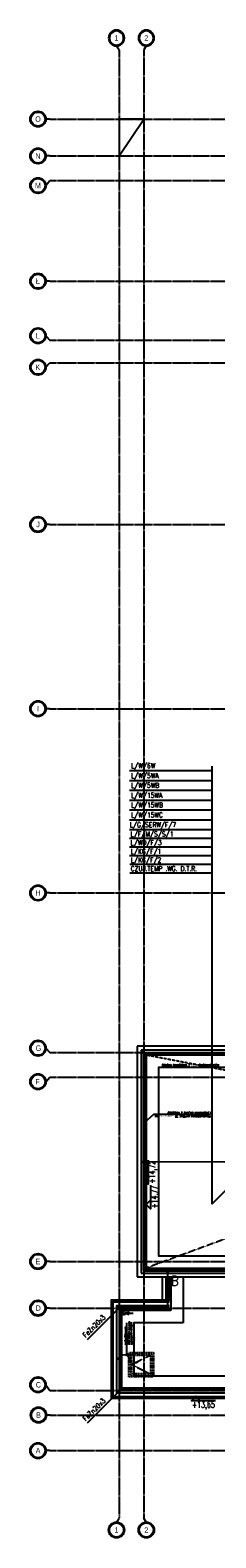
# Model space of a CAD drawing. Extents: x 3880 to 129921, y -116796 to -57711.
# Tile 5 of 110: x 6243 to 6998, y -102686 to -96549. Entities that reach past the tile are written whole.
import ezdxf
from ezdxf.enums import TextEntityAlignment as Align

# ---------------------------------------------------------------- set-up
doc = ezdxf.new("R2010")
doc.units = 0
doc.header["$LTSCALE"] = 2
for name, pattern in [('CENTER', [2, 1.25, -0.25, 0.25, -0.25]), ('DASHED', [0.75, 0.5, -0.25]), ('DASHED2', [0.375, 0.25, -0.125])]:
    doc.linetypes.add(name, pattern=pattern)
doc.layers.get('0').update_dxf_attribs({"color": 101, "linetype": 'CONTINUOUS'})
for name, color, linetype in [('E35', 6, 'CONTINUOUS'), ('E50', 3, 'CONTINUOUS'), ('Ins-went', 141, 'CONTINUOUS'), ('Opis-rzedne', 52, 'CONTINUOUS'), ('Os-osie glowne', 1, 'CENTER'), ('Os-osie-opis', 2, 'CONTINUOUS'), ('Sch-opis', 51, 'CONTINUOUS'), ('W-idok', 9, 'CONTINUOUS'), ('W-idok nad', 5, 'DASHED2')]:
    doc.layers.add(name, color=color, linetype=linetype)
doc.styles.add('dwg_opis duży', font='ARIAL.TTF', dxfattribs={"width": 0.9})
doc.styles.add('dwg_opis podstawowy', font='romans.shx', dxfattribs={"width": 0.9})
doc.styles.add('ROMANS', font='romans', dxfattribs={"width": 0.85})

# ---------------------------------------------------------------- blocks, each defined once
blk = doc.blocks.new('dwg_kota kons 50')
blk.add_hatch(color=256).paths.add_polyline_path([(9, 9), (-9, 9), (0, 0)])
blk.add_lwpolyline([(39.75, 9), (-9, 9), (0, 0), (9, 9)])
at = {"style": 'dwg_opis podstawowy', "width": 0.6}
blk.add_attdef('KOTA_KONS', text='', height=12.75, dxfattribs=at).set_placement((15.375, 8.25), align=Align.BOTTOM_CENTER)
blk = doc.blocks.new('dwg_kota arch 50')
blk.add_lwpolyline([(39.75, 9), (-9, 9), (0, 0), (9, 9)])
at = {"style": 'dwg_opis podstawowy', "width": 0.6}
blk.add_attdef('KOTA_ARCH', text='', height=12.75, dxfattribs=at).set_placement((15.375, 8.25), align=Align.BOTTOM_CENTER)
blk = doc.blocks.new('_opis_osi_liczbowy')
blk.add_hatch(color=256).paths.add_polyline_path([(32, 32), (32, 28.8, -1), (32, -28.8), (32, -32, 1)])
for radius in [32, 28.8]:
    blk.add_circle((32, 0), radius)
at = {"style": 'dwg_opis duży', "width": 0.9}
blk.add_attdef('AXNAMEH', text='', height=22.4, rotation=90, dxfattribs=at).set_placement((32, 0), align=Align.MIDDLE_CENTER)
blk = doc.blocks.new('_opis_osi')
blk.add_hatch(color=256).paths.add_polyline_path([(32, -32), (28.8, -32, -1), (-28.8, -32), (-32, -32, 1)])
for radius in [32, 28.8]:
    blk.add_circle((0, -32), radius)
at = {"style": 'dwg_opis duży', "width": 0.9}
blk.add_attdef('AXNAMEV', text='', height=22.4, rotation=90, dxfattribs=at).set_placement((0, -32), align=Align.MIDDLE_CENTER)
blk = doc.blocks.new('_STRZAŁKA_WENT')
for q in [(-6, -14), (0, -30.2), (6, -14)]:
    blk.add_line((0, 0), q)

msp = doc.modelspace()

# ---------------------------------------------------------------- linework, layer by layer
at = {"layer": 'E35'}
for p, q in [((6604.673, -96911.302), (6604.673, -97061.302)), ((6604.673, -97061.302), (6704.673, -96911.302)), ((6704.673, -96911.302), (6604.673, -96911.302)), ((6981.906, -99564.483), (6647.08, -99564.483)), ((6981.597, -99545.466), (6981.597, -101328.351)), ((8748.391, -99561.557), (6981.597, -101328.351)), ((6981.906, -99604.531), (6647.08, -99604.531)), ((6981.906, -99644.58), (6647.08, -99644.58)), ((6981.906, -99684.629), (6647.08, -99684.629)), ((6981.906, -99724.677), (6647.08, -99724.677)), ((6981.906, -99764.726), (6647.08, -99764.726)), ((6981.906, -99804.775), (6647.08, -99804.775)), ((6981.906, -99839.226), (6647.08, -99839.226)), ((6981.906, -99874.661), (6647.08, -99874.661)), ((6982.216, -99910.097), (6647.39, -99910.097)), ((6982.525, -99945.532), (6647.699, -99945.532)), ((6982.525, -99980.967), (6647.699, -99980.967)), ((6475.505, -101878.648), (6604.673, -101749.48)), ((6475.505, -101878.648), (6604.673, -101749.48)), ((6475.505, -102217.983), (6604.673, -102088.815)), ((6475.505, -102217.983), (6604.673, -102088.815))]:
    msp.add_line(p, q, dxfattribs=at)
at = {"layer": 'E50', "const_width": 7}
for points in [[(6700.923, -100710.956, -1), (6708.423, -100710.956, -1)], [(6700.923, -101155.909, -1), (6708.423, -101155.909, -1)], [(6798.427, -101600.516, -1), (6805.927, -101600.516, -1)], [(6600.923, -101749.286, -1), (6608.423, -101749.286, -1)], [(6798.452, -101749.286, -1), (6805.952, -101749.286, -1)], [(6604.673, -101953.264, -1), (6604.673, -101960.764, -1)], [(6647.289, -101952.593, -1), (6647.289, -101960.093, -1)], [(6600.923, -102088.815, -1), (6608.423, -102088.815, -1)]]:
    msp.add_lwpolyline(points, format="xyb", close=True, dxfattribs=at)
for points in [[(6704.673, -100711.302), (8297.039, -100711.302)], [(6704.673, -101600.516), (6704.673, -100711.302)], [(6704.673, -101155.909), (8297.039, -101155.909)], [(6604.673, -102088.815), (6604.673, -101749.286), (6802.202, -101749.286), (6802.202, -101600.516)], [(8297.039, -101600.516), (6704.673, -101600.516)], [(9204.673, -102086.302), (6604.673, -102086.302)]]:
    msp.add_lwpolyline(points, dxfattribs=at)
msp.add_lwpolyline([(6604.673, -101957.014, -0.71386373), (6646.943, -101956.343, -2.21832926)], format="xyb", dxfattribs=at)
at = {"layer": 'Ins-went', "linetype": 'DASHED'}
msp.add_line((6631.744, -101778.373), (6617.602, -101764.231), dxfattribs=at)
msp.add_circle((6624.673, -101771.302), 7, dxfattribs=at)
at = {"layer": 'Os-osie glowne'}
for points in [[(6604.673, -96630.736), (6604.673, -102606.302)], [(6704.673, -96629.302), (6704.673, -102606.302)], [(6322.673, -96911.302), (18589.673, -96911.302)], [(6322.673, -97061.302), (18589.673, -97061.302)], [(6322.673, -97161.302), (18589.673, -97161.302)], [(6322.673, -97571.302), (18589.673, -97571.302)], [(6322.673, -97811.302), (18589.673, -97811.302)], [(6322.673, -97903.302), (18589.673, -97903.302)], [(6322.673, -98561.302), (18589.673, -98561.302)], [(6322.673, -99311.302), (18589.673, -99311.302)], [(6322.673, -100061.302), (18589.673, -100061.302)], [(6322.673, -100711.302), (18589.673, -100711.302)], [(6322.673, -100811.302), (18589.673, -100811.302)], [(6322.673, -101561.302), (18589.673, -101561.302)], [(6322.673, -101751.302), (18589.673, -101751.302)], [(6322.673, -102086.302), (18589.673, -102086.302)], [(6322.673, -102186.302), (18589.673, -102186.302)], [(6322.673, -102331.302), (18589.673, -102331.302)]]:
    msp.add_lwpolyline(points, dxfattribs=at)
at = {"layer": 'Os-osie-opis'}
for points in [[(6594.013, -96613.302), (6604.673, -96629.302)], [(6715.333, -96613.302), (6704.673, -96629.302)], [(6322.673, -96911.302), (6306.673, -96911.302)], [(6322.673, -97061.302), (6306.673, -97061.302)], [(6306.673, -97181.962), (6322.673, -97161.302)], [(6322.673, -97571.302), (6306.673, -97571.302)], [(6306.673, -97793.142), (6322.673, -97811.302)], [(6306.673, -97921.462), (6322.673, -97903.302)], [(6322.673, -98561.302), (6306.673, -98561.302)], [(6322.673, -99311.302), (6306.673, -99311.302)], [(6322.673, -100061.302), (6306.673, -100061.302)], [(6306.673, -100693.142), (6322.673, -100711.302)], [(6306.673, -100829.462), (6322.673, -100811.302)], [(6322.673, -101561.302), (6306.673, -101561.302)], [(6322.673, -101751.302), (6306.673, -101751.302)], [(6306.673, -102063.142), (6322.673, -102086.302)], [(6324.673, -102186.302), (6308.673, -102186.302)], [(6322.673, -102331.302), (6306.673, -102331.302)], [(6594.013, -102622.302), (6604.673, -102606.302)], [(6715.333, -102622.302), (6704.673, -102606.302)]]:
    msp.add_lwpolyline(points, dxfattribs=at)
at = {"layer": 'Sch-opis'}
for points in [[(6966.835, -100962.792), (6744.862, -100962.792), (6704.673, -100997.713)], [(6634.663, -101810.651), (6634.663, -101939.668), (6666.921, -101939.668)]]:
    msp.add_lwpolyline(points, dxfattribs=at)
at = {"layer": 'W-idok'}
for p, q in [((8320.673, -100685.302), (6678.673, -100685.302)), ((6678.673, -100685.302), (6678.673, -101624.302)), ((6678.673, -101624.302), (8320.673, -101624.302)), ((6694.673, -101608.302), (8304.673, -101608.302)), ((6709.673, -101593.302), (8289.673, -101593.302)), ((6714.673, -101588.302), (8215.673, -101588.302)), ((6779.673, -101624.302), (6779.673, -101719.302)), ((6794.673, -101624.302), (6794.673, -101719.302)), ((6809.673, -101624.302), (6809.673, -101719.302)), ((6814.673, -101624.302), (6814.673, -101761.302))]:
    msp.add_line(p, q, dxfattribs=at)
for points in [[(8304.673, -100701.302), (6694.673, -100701.302)], [(6694.673, -100701.302), (6694.673, -101608.302)], [(8289.673, -100716.302), (6709.673, -100716.302)], [(6709.673, -100716.302), (6709.673, -101593.302)], [(7344.673, -100721.302), (6714.673, -100721.302)], [(6714.673, -100721.302), (6714.673, -101588.302)], [(6864.673, -101624.302), (6864.673, -101811.302)], [(6814.673, -101719.302), (6572.673, -101719.302), (6572.673, -102118.302), (8502.673, -102118.302)], [(6809.673, -101726.302), (6579.673, -101726.302), (6579.673, -102111.302), (8502.673, -102111.302)], [(6809.673, -101741.302), (6594.673, -101741.302), (6594.673, -102096.302), (8502.673, -102096.302)], [(6809.673, -101756.302), (6609.673, -101756.302), (6609.673, -102081.302), (8502.673, -102081.302)], [(6814.673, -101761.302), (6614.673, -101761.302), (6614.673, -102076.302), (8502.673, -102076.302)], [(6864.673, -101811.302), (6664.673, -101811.302), (6664.673, -102026.302), (7324.673, -102026.302)]]:
    msp.add_lwpolyline(points, dxfattribs=at)
at = {"layer": 'W-idok', "linetype": 'DASHED'}
for points in [[(8152.923, -100997.802), (6714.673, -100721.302)], [(8152.923, -101057.802), (6714.673, -101588.302)]]:
    msp.add_lwpolyline(points, dxfattribs=at)
at = {"layer": 'W-idok'}
msp.add_lwpolyline([(8234.673, -100771.302), (6764.673, -100771.302), (6764.673, -101538.302), (8165.673, -101538.302), (8165.673, -101340.545), (8234.673, -101340.545), (8234.673, -101187.68), (8165.673, -101187.68), (8165.673, -100867.923), (8234.673, -100867.923)], close=True, dxfattribs=at)
at = {"layer": 'W-idok nad'}
for points in [[(6644.673, -101931.302), (6744.673, -101931.302), (6744.673, -102031.302), (6644.673, -102031.302)], [(6650.673, -101937.302), (6738.673, -101937.302), (6738.673, -102025.302), (6650.673, -102025.302)], [(6656.673, -101943.302), (6732.673, -101943.302), (6732.673, -102019.302), (6656.673, -102019.302)]]:
    msp.add_lwpolyline(points, close=True, dxfattribs=at)
msp.add_lwpolyline([(6732.673, -101943.302), (6656.673, -101981.302), (6732.673, -102019.302)], dxfattribs=at)

# ---------------------------------------------------------------- block references
at = {"layer": 'Ins-went', "rotation": 90}
msp.add_blockref('_STRZAŁKA_WENT', (6631.26, -101771.302), dxfattribs=at)
at = {"layer": 'Opis-rzedne'}
ref = msp.add_blockref('dwg_kota kons 50', (6704.673, -101228.331), dxfattribs=dict(at, xscale=-2, yscale=2, zscale=2, rotation=270))
ref.add_attrib('KOTA_KONS', '+14,72', dxfattribs={"layer": '0', "height": 25.5, "rotation": 90, "style": 'dwg_opis podstawowy', "width": 0.6}).set_placement((6758.815, -101197.581), align=Align.BOTTOM_CENTER)
ref = msp.add_blockref('dwg_kota arch 50', (6714.673, -101329.606), dxfattribs=dict(at, xscale=-2, yscale=2, zscale=2, rotation=270))
ref.add_attrib('KOTA_ARCH', '+14,77', dxfattribs={"layer": '0', "height": 25.5, "rotation": 90, "style": 'dwg_opis podstawowy', "width": 0.6}).set_placement((6768.815, -101298.856), align=Align.BOTTOM_CENTER)
ref = msp.add_blockref('dwg_kota arch 50', (6916.917, -102109.998), dxfattribs=dict(at, xscale=-2, yscale=2, zscale=2, rotation=180))
ref.add_attrib('KOTA_ARCH', '+13,65', dxfattribs={"layer": '0', "height": 25.5, "style": 'dwg_opis podstawowy', "width": 0.6}).set_placement((6947.667, -102164.14), align=Align.BOTTOM_CENTER)
at = {"layer": 'Os-osie-opis'}
ref = msp.add_blockref('_opis_osi_liczbowy', (6594.013, -96613.302), dxfattribs=dict(at, xscale=-1, rotation=270))
ref.add_attrib('AXNAMEH', '1', dxfattribs={"layer": '0', "height": 22.4, "style": 'dwg_opis duży', "width": 0.9}).set_placement((6594.013, -96581.012), align=Align.MIDDLE_CENTER)
ref = msp.add_blockref('_opis_osi_liczbowy', (6715.333, -96613.302), dxfattribs=dict(at, xscale=-1, rotation=270))
ref.add_attrib('AXNAMEH', '2', dxfattribs={"layer": '0', "height": 22.4, "style": 'dwg_opis duży', "width": 0.9}).set_placement((6715.333, -96581.012), align=Align.MIDDLE_CENTER)
at = {"layer": 'Os-osie-opis', "rotation": 270}
for name, p, values in [('_opis_osi', (6306.673, -96911.302), {'AXNAMEV': 'O'}), ('_opis_osi', (6306.673, -99311.302), {'AXNAMEV': 'I'}), ('_opis_osi', (6306.673, -100061.302), {'AXNAMEV': 'H'}), ('_opis_osi', (6308.673, -102186.302), {'AXNAMEV': 'B'}), ('_opis_osi_liczbowy', (6594.013, -102622.302), {'AXNAMEH': '1'}), ('_opis_osi_liczbowy', (6715.333, -102622.302), {'AXNAMEH': '2'})]:
    msp.add_blockref(name, p, dxfattribs=at).add_auto_attribs(values)
at = {"layer": 'Os-osie-opis'}
ref = msp.add_blockref('_opis_osi', (6306.673, -97061.302), dxfattribs=dict(at, rotation=270))
ref.add_attrib('AXNAMEV', 'N', dxfattribs={"layer": '0', "height": 22.4, "style": 'dwg_opis duży', "width": 0.9}).set_placement((6274.109, -97061.302), align=Align.MIDDLE_CENTER)
ref = msp.add_blockref('_opis_osi', (6306.673, -97181.962), dxfattribs=dict(at, rotation=270))
ref.add_attrib('AXNAMEV', 'M', dxfattribs={"layer": '0', "height": 22.4, "style": 'dwg_opis duży', "width": 0.9}).set_placement((6274.384, -97181.962), align=Align.MIDDLE_CENTER)
ref = msp.add_blockref('_opis_osi', (6306.673, -97571.302), dxfattribs=dict(at, rotation=270))
ref.add_attrib('AXNAMEV', 'Ł', dxfattribs={"layer": '0', "height": 22.4, "style": 'dwg_opis duży', "width": 0.9}).set_placement((6273.999, -97571.302), align=Align.MIDDLE_CENTER)
ref = msp.add_blockref('_opis_osi', (6306.673, -97793.142), dxfattribs=dict(at, rotation=270))
ref.add_attrib('AXNAMEV', 'L', dxfattribs={"layer": '0', "height": 22.4, "style": 'dwg_opis duży', "width": 0.9}).set_placement((6273.958, -97793.142), align=Align.MIDDLE_CENTER)
ref = msp.add_blockref('_opis_osi', (6306.673, -97921.462), dxfattribs=dict(at, rotation=270))
ref.add_attrib('AXNAMEV', 'K', dxfattribs={"layer": '0', "height": 22.4, "style": 'dwg_opis duży', "width": 0.9}).set_placement((6273.655, -97921.462), align=Align.MIDDLE_CENTER)
ref = msp.add_blockref('_opis_osi', (6306.673, -98561.302), dxfattribs=dict(at, rotation=270))
ref.add_attrib('AXNAMEV', 'J', dxfattribs={"layer": '0', "height": 22.4, "style": 'dwg_opis duży', "width": 0.9}).set_placement((6274.934, -98561.302), align=Align.MIDDLE_CENTER)
ref = msp.add_blockref('_opis_osi', (6306.673, -100693.142), dxfattribs=dict(at, rotation=270))
ref.add_attrib('AXNAMEV', 'G', dxfattribs={"layer": '0', "height": 22.4, "style": 'dwg_opis duży', "width": 0.9}).set_placement((6276.103, -100693.142), align=Align.MIDDLE_CENTER)
ref = msp.add_blockref('_opis_osi', (6306.673, -100829.462), dxfattribs=dict(at, rotation=270))
ref.add_attrib('AXNAMEV', 'F', dxfattribs={"layer": '0', "height": 22.4, "style": 'dwg_opis duży', "width": 0.9}).set_placement((6272.665, -100829.462), align=Align.MIDDLE_CENTER)
ref = msp.add_blockref('_opis_osi', (6306.673, -101561.302), dxfattribs=dict(at, rotation=270))
ref.add_attrib('AXNAMEV', 'E', dxfattribs={"layer": '0', "height": 22.4, "style": 'dwg_opis duży', "width": 0.9}).set_placement((6273.614, -101561.302), align=Align.MIDDLE_CENTER)
ref = msp.add_blockref('_opis_osi', (6306.673, -101751.302), dxfattribs=dict(at, rotation=270))
ref.add_attrib('AXNAMEV', 'D', dxfattribs={"layer": '0', "height": 22.4, "style": 'dwg_opis duży', "width": 0.9}).set_placement((6275.663, -101751.302), align=Align.MIDDLE_CENTER)
ref = msp.add_blockref('_opis_osi', (6306.673, -102063.142), dxfattribs=dict(at, rotation=270))
ref.add_attrib('AXNAMEV', 'C', dxfattribs={"layer": '0', "height": 22.4, "style": 'dwg_opis duży', "width": 0.9}).set_placement((6276.103, -102063.142), align=Align.MIDDLE_CENTER)
ref = msp.add_blockref('_opis_osi', (6306.673, -102331.302), dxfattribs=dict(at, rotation=270))
ref.add_attrib('AXNAMEV', 'A', dxfattribs={"layer": '0', "height": 22.4, "style": 'dwg_opis duży', "width": 0.9}).set_placement((6274.838, -102331.302), align=Align.MIDDLE_CENTER)

# ---------------------------------------------------------------- texts
at = {"layer": 'E35', "style": 'ROMANS', "width": 0.8}
for s, p in [('L/W/6W', (6653.207, -99553.533)), ('L/W/5WA', (6653.207, -99593.581)), ('L/W/5WB', (6653.207, -99633.63)), ('L/W/15WA', (6653.207, -99673.679)), ('L/W/15WB', (6653.207, -99713.727)), ('L/G/SERW/F/7', (6647.783, -99793.825)), ('L/W/15WC', (6653.207, -99753.776)), ('L/F/M/S/S/1', (6651.323, -99831.046)), ('L/WD/F/3', (6651.323, -99866.181)), ('L/KG/F/1', (6651.632, -99901.616)), ('CZUJ.TEMP .WG. D.T.R.', (6651.942, -99972.486)), ('L/KG/F/2', (6651.942, -99937.051))]:
    msp.add_text(s, height=20, dxfattribs=at).set_placement(p)
for p in [(6468.854, -101872.88), (6468.854, -101872.88), (6468.854, -102212.215), (6468.854, -102212.215)]:
    msp.add_text('FeZn20x3', height=20, rotation=45, dxfattribs=at).set_placement(p)
at = {"layer": 'E50', "ltscale": 50, "style": 'ROMANS', "width": 0.8}
for s, p in [('B', (6816.982, -101660.318)), ('C', (6659.131, -101974.426))]:
    msp.add_text(s, height=40, dxfattribs=at).set_placement(p)
at = {"layer": 'Sch-opis', "style": 'ROMANS', "width": 0.7}
for s, p in [('OPASKA BALASTOWA Z PŁYT CHODNIKOWYCH', (6778.776, -100767.036)), ('OBRÓBKA Z BLACHY ALUMINIOWEJ', (6802.556, -100961.558)), ('NA PODKŁADCE ZE SKLEJKI WODOODPORNEJ', (6749.756, -100973.545))]:
    msp.add_text(s, height=9, dxfattribs=at).set_placement(p)
for s, p in [('KLAPA ODDYMIAJĄCA', (6633.622, -101899.334)), ('100/100cm', (6641.597, -101899.334)), ('FIRMY MERCOR TYP C100', (6649.635, -101899.334)), ('LUB INNA RÓWNORZĘDNA', (6658.026, -101899.334)), ('WG. D 804', (6666.969, -101899.334))]:
    msp.add_text(s, height=6.3, rotation=90, dxfattribs=at).set_placement(p)

doc.saveas('drawing.dxf')
